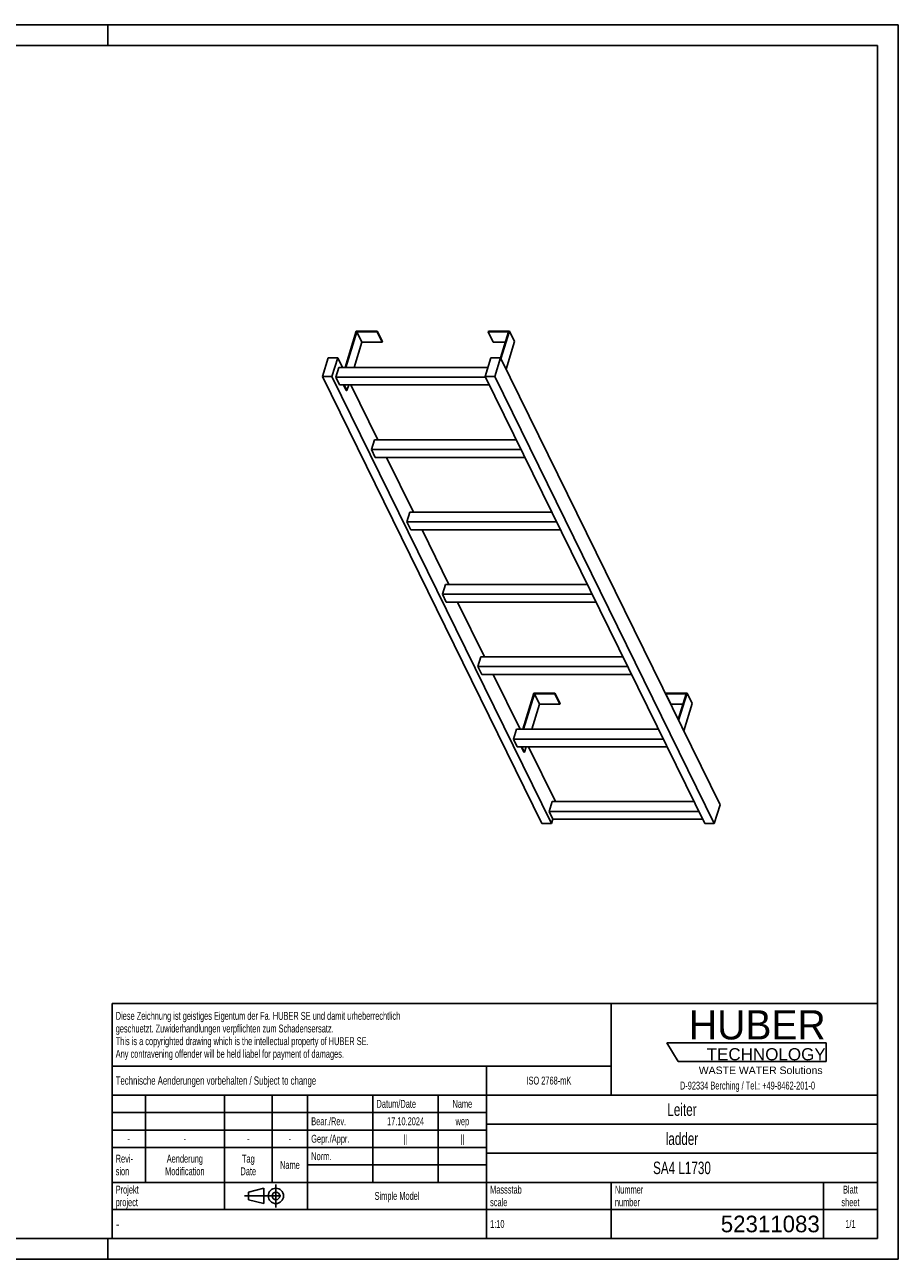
# Model space of a CAD drawing. Header units: millimetres. Extents: x 0 to 4200, y 0 to 2970.
# Tile 2 of 2: x 2100 to 4200, y 0 to 2970. Entities that reach past the tile are written whole.
import ezdxf

# ---------------------------------------------------------------- set-up
doc = ezdxf.new("R2010")
doc.units = ezdxf.units.MM
doc.header["$LTSCALE"] = 231
doc.linetypes.add('CENTER', pattern=[0.6, 0.375, -0.075, 0.075, -0.075])
doc.layers.get('0').update_dxf_attribs({"linetype": 'CONTINUOUS'})
doc.layers.add('HUBER_Logo_BL1', color=7, linetype='CONTINUOUS')
doc.styles.get("Standard").update_dxf_attribs({"font": 'txt', "width": 0.7})
doc.styles.add('TEXTSTYLE_2', font='txt')
doc.styles.add('TEXTSTYLE_3', font='arial.ttf')
doc.styles.add('TEXTSTYLE_4', font='txt', dxfattribs={"width": 0.8})
doc.styles.add('TEXTSTYLE_5', font='txt')

# ---------------------------------------------------------------- blocks, each defined once
blk = doc.blocks.new('HUBER_LOGO_BL1', base_point=(3837.5, 503.7))
at = {"layer": 'HUBER_Logo_BL1', "color": 5, "linetype": 'Continuous'}
for p, q in [((4026.4, 521), (3643.9, 521)), ((3643.9, 521), (3670.9, 476)), ((4026.4, 521), (4026.4, 476)), ((3670.9, 476), (4026.4, 476))]:
    blk.add_line(p, q, dxfattribs=at)
at = {"layer": 'HUBER_Logo_BL1', "color": 2, "linetype": 'Continuous', "attachment_point": 3, "line_spacing_factor": 0.78}
for s, insert, char_height, width, style in [('HUBER\\P\\fArial;\\H29.25;TECHNOLOGY ', (4025.4, 599.1), 70.2, 387.672, 'TEXTSTYLE_2'), ('WASTE WATER Solutions', (4018, 463.6), 18, 297.033, 'TEXTSTYLE_3')]:
    blk.add_mtext(s, dxfattribs=dict(at, insert=insert, char_height=char_height, width=width, style=style))
at = {"layer": 'HUBER_Logo_BL1', "color": 2, "linetype": 'Continuous', "insert": (3837.5, 427.4), "char_height": 19, "width": 810.893, "attachment_point": 2, "line_spacing_factor": 0.96}
blk.add_mtext('D-92334 Berching / Tel.: +49-8462-201-0', dxfattribs=at)
blk = doc.blocks.new('PROJEKTIONSMETHODE_1_BL2', base_point=(2680, 152.5))
at = {"color": 2, "linetype": 'CENTER'}
for p, q in [((2703.8, 180), (2703.8, 125)), ((2628.7, 152.5), (2731.3, 152.5))]:
    blk.add_line(p, q, dxfattribs=at)
at = {"color": 2, "linetype": 'Continuous'}
for p, q in [((2637.8, 161.7), (2674.5, 170.8)), ((2637.8, 143.3), (2637.8, 161.7)), ((2674.5, 134.2), (2674.5, 170.8)), ((2637.8, 143.3), (2674.5, 134.2))]:
    blk.add_line(p, q, dxfattribs=at)
for radius in [18.3, 9.17]:
    blk.add_circle((2703.8, 152.5), radius, dxfattribs=at)
blk = doc.blocks.new('*T11')
at = {"color": 3, "linetype": 'Continuous'}
for p, q in [((0, 0), (1840, 0)), ((0, 0), (0, -565)), ((1200, 0), (1200, -220)), ((1840, 0), (1840, -565)), ((0, -150), (1200, -150)), ((900, -150), (900, -565)), ((0, -220), (1840, -220)), ((80, -220), (80, -430)), ((270, -220), (270, -495)), ((385, -220), (385, -430)), ((470, -220), (470, -495)), ((627, -220), (627, -430)), ((784, -220), (784, -430)), ((0, -262), (900, -262)), ((900, -290), (1840, -290)), ((0, -304), (900, -304)), ((0, -346), (900, -346)), ((900, -360), (1840, -360)), ((470, -388), (900, -388)), ((0, -430), (1840, -430)), ((1200, -430), (1200, -565)), ((1710, -430), (1710, -565)), ((0, -495), (1840, -495)), ((0, -565), (1840, -565))]:
    blk.add_line(p, q, dxfattribs=at)
at = {"color": 2, "linetype": 'Continuous', "line_spacing_factor": 0.96}
for s, insert, char_height, width, attachment_point in [('Diese Zeichnung ist geistiges Eigentum der Fa. HUBER SE und damit urheberrechtlich \\Pgeschuetzt. Zuwiderhandlungen verpflichten zum Schadensersatz.\\PThis is a copyrighted drawing which is the intellectual property of HUBER SE.\\PAny contravening offender will be held liabel for payment of damages.', (8.75, -19.9), 19, 2214.8571, 1), ('Technische Aenderungen vorbehalten / Subject to change', (8.75, -175), 20, 1524.7619, 1), ('ISO 2768-mK', (1050, -175.5), 19, 332.9524, 2), ('Datum/Date', (635.75, -231.5), 19, 292.2381, 1), ('Name', (842, -231.5), 19, 126.6667, 2), ('Leiter', (1370, -240), 30, 240, 2), ('Bear./Rev.', (478.75, -273.5), 19, 272.3333, 1), ('17.10.2024', (705.5, -273.5), 19, 273.2381, 2), ('wep', (842, -273.5), 19, 99.5238, 2), ('-', (40, -315.5), 19, 34.381, 2), ('-', (175, -315.5), 19, 34.381, 2), ('-', (327.5, -315.5), 19, 34.381, 2), ('-', (427.5, -315.5), 19, 34.381, 2), ('Gepr./Appr.', (478.75, -315.5), 19, 299.4762, 1), ('||', (705.5, -315.5), 19, 50.6667, 2), ('||', (842, -315.5), 19, 50.6667, 2), ('ladder', (1370, -310), 30, 251.4286, 2), ('Revi-\\Psion', (8.75, -363.3), 19, 138.4286, 1), ('Aenderung\\PModification', (175, -363.3), 19, 303.0952, 2), ('Tag\\PDate', (327.5, -363.3), 19, 117.619, 2), ('Name', (427.5, -378.5), 19, 126.6667, 2), ('Norm. ', (478.75, -357.5), 19, 175.5238, 1), ('SA4 L1730', (1370, -380), 30, 414.2857, 2), ('Projekt\\Pproject', (8.75, -437.8), 19, 183.6667, 1), ('Massstab\\Pscale', (908.75, -437.8), 19, 224.381, 1), ('Nummer\\Pnumber', (1208.75, -437.8), 19, 186.381, 1), ('Blatt\\Psheet', (1775, -437.8), 19, 137.5238, 2), ('Simple Model', (685, -453), 19, 328.4286, 2), ('1:10', (908.75, -520.5), 19, 94.0952, 1), ('1/1', (1775, -520.5), 19, 79.619, 2)]:
    blk.add_mtext(s, dxfattribs=dict(at, insert=insert, char_height=char_height, width=width, attachment_point=attachment_point))
for s, insert, char_height, width, attachment_point, style in [('-', (8.75, -517.5), 25, 18.3333, 1, 'TEXTSTYLE_4'), ('52311083', (1701.25, -510), 40, 506.6667, 3, 'TEXTSTYLE_5')]:
    blk.add_mtext(s, dxfattribs=dict(at, insert=insert, char_height=char_height, width=width, attachment_point=attachment_point, style=style))

msp = doc.modelspace()

# ---------------------------------------------------------------- linework, layer by layer
at = {"color": 7, "linetype": 'Continuous'}
for p, q in [((0, 2970), (4200, 2970)), ((4200, 0), (4200, 2970)), ((2897.002, 2232.511), (2870.086, 2145.41)), ((2871.928, 2145.41), (2898.36, 2230.944)), ((2947.66, 2232.511), (2897.002, 2232.511)), ((2898.36, 2230.944), (2947.176, 2230.944)), ((2898.36, 2230.944), (2910.561, 2206.08)), ((2947.176, 2230.944), (2947.66, 2232.511)), ((2947.176, 2230.944), (2959.378, 2206.08)), ((2947.66, 2232.511), (2959.862, 2207.647)), ((3214.768, 2232.511), (3214.284, 2230.944)), ((3214.284, 2230.944), (3226.485, 2206.08)), ((3214.284, 2230.944), (3263.1, 2230.944)), ((3265.426, 2232.511), (3214.768, 2232.511)), ((3263.1, 2230.944), (3243.779, 2168.421)), ((3244.912, 2166.129), (3265.426, 2232.511)), ((3265.426, 2232.511), (3277.628, 2207.647)), ((2910.561, 2206.08), (2891.813, 2145.41)), ((2910.561, 2206.08), (2959.378, 2206.08)), ((2959.378, 2206.08), (2959.862, 2207.647)), ((3226.485, 2206.08), (3255.416, 2206.08)), ((3257.114, 2141.264), (3277.628, 2207.647)), ((2829.312, 2168.417), (2815.514, 2123.768)), ((2852.339, 2168.417), (2829.312, 2168.417)), ((2838.541, 2123.768), (2852.339, 2168.417)), ((2863.629, 2145.41), (2852.339, 2168.417)), ((3220.763, 2168.417), (3206.965, 2123.768)), ((3243.789, 2168.417), (3220.763, 2168.417)), ((3229.992, 2123.768), (3243.789, 2168.417)), ((3771.512, 1093.032), (3243.789, 2168.417)), ((2855.171, 2145.41), (2847.91, 2121.91)), ((3213.653, 2145.41), (2855.171, 2145.41)), ((3343.237, 1048.382), (2815.514, 2123.768)), ((2815.514, 2123.768), (2838.541, 2123.768)), ((3366.263, 1048.382), (2838.541, 2123.768)), ((2857.061, 2103.262), (2847.91, 2121.91)), ((3207.877, 2121.91), (2847.91, 2121.91)), ((3734.688, 1048.382), (3206.965, 2123.768)), ((3206.965, 2123.768), (3229.992, 2123.768)), ((3757.714, 1048.382), (3229.992, 2123.768)), ((2857.061, 2103.262), (3217.028, 2103.262)), ((2872.893, 2090.148), (2866.458, 2103.262)), ((2868.3, 2103.262), (2874.736, 2090.148)), ((2872.893, 2090.148), (2874.736, 2090.148)), ((2878.788, 2103.262), (2874.736, 2090.148)), ((2949.041, 1971.359), (2884.312, 2103.262)), ((2940.583, 1971.359), (2933.321, 1947.86)), ((3281.756, 1971.359), (2940.583, 1971.359)), ((2942.472, 1929.211), (2933.321, 1947.86)), ((3293.288, 1947.86), (2933.321, 1947.86)), ((2942.472, 1929.211), (3302.44, 1929.211)), ((3034.452, 1797.309), (2969.724, 1929.211)), ((3025.995, 1797.309), (3018.733, 1773.809)), ((3367.168, 1797.309), (3025.995, 1797.309)), ((3378.7, 1773.809), (3018.733, 1773.809)), ((3027.884, 1755.16), (3018.733, 1773.809)), ((3027.884, 1755.16), (3387.851, 1755.16)), ((3119.864, 1623.258), (3055.136, 1755.16)), ((3111.407, 1623.258), (3104.145, 1599.758)), ((3452.58, 1623.258), (3111.407, 1623.258)), ((3113.296, 1581.11), (3104.145, 1599.758)), ((3464.112, 1599.758), (3104.145, 1599.758)), ((3113.296, 1581.11), (3473.263, 1581.11)), ((3205.276, 1449.207), (3140.547, 1581.11)), ((3196.818, 1449.207), (3189.556, 1425.707)), ((3549.523, 1425.707), (3189.556, 1425.707)), ((3198.708, 1407.059), (3189.556, 1425.707)), ((3537.991, 1449.207), (3196.818, 1449.207)), ((3198.708, 1407.059), (3558.675, 1407.059)), ((3290.687, 1275.156), (3225.959, 1407.059)), ((3324.06, 1362.257), (3297.144, 1275.156)), ((3298.986, 1275.156), (3325.418, 1360.69)), ((3374.719, 1362.257), (3324.06, 1362.257)), ((3337.62, 1335.826), (3325.418, 1360.69)), ((3325.418, 1360.69), (3374.235, 1360.69)), ((3374.235, 1360.69), (3374.719, 1362.257)), ((3386.436, 1335.826), (3374.235, 1360.69)), ((3386.92, 1337.393), (3374.719, 1362.257)), ((3386.92, 1337.393), (3386.436, 1335.826)), ((3641.826, 1362.257), (3641.342, 1360.69)), ((3653.544, 1335.826), (3641.342, 1360.69)), ((3641.342, 1360.69), (3690.158, 1360.69)), ((3692.485, 1362.257), (3641.826, 1362.257)), ((3690.158, 1360.69), (3670.841, 1298.178)), ((3671.971, 1295.875), (3692.485, 1362.257)), ((3704.686, 1337.393), (3684.173, 1271.011)), ((3704.686, 1337.393), (3692.485, 1362.257)), ((3337.62, 1335.826), (3318.872, 1275.156)), ((3386.436, 1335.826), (3337.62, 1335.826)), ((3682.475, 1335.826), (3653.544, 1335.826)), ((3282.23, 1275.156), (3274.968, 1251.656)), ((3634.935, 1251.656), (3274.968, 1251.656)), ((3284.119, 1233.008), (3274.968, 1251.656)), ((3623.403, 1275.156), (3282.23, 1275.156)), ((3284.119, 1233.008), (3644.086, 1233.008)), ((3299.952, 1219.894), (3293.516, 1233.008)), ((3301.794, 1219.894), (3295.359, 1233.008)), ((3301.794, 1219.894), (3299.952, 1219.894)), ((3305.847, 1233.008), (3301.794, 1219.894)), ((3376.099, 1101.105), (3311.371, 1233.008)), ((3367.642, 1101.105), (3360.38, 1077.606)), ((3708.815, 1101.105), (3367.642, 1101.105)), ((3369.531, 1058.957), (3360.38, 1077.606)), ((3720.347, 1077.606), (3360.38, 1077.606)), ((3757.714, 1048.382), (3771.512, 1093.032)), ((3343.237, 1048.382), (3366.263, 1048.382)), ((3366.263, 1048.382), (3369.531, 1058.957)), ((3369.531, 1058.957), (3729.498, 1058.957)), ((3734.688, 1048.382), (3757.714, 1048.382)), ((0, 0), (4200, 0))]:
    msp.add_line(p, q, dxfattribs=at)
at = {"color": 3, "linetype": 'Continuous'}
for p, q in [((4200, 2970), (0, 2970)), ((2300, 2970), (2300, 2920)), ((4200, 2970), (4200, 0)), ((2300, 0), (2300, 50)), ((4200, 0), (0, 0))]:
    msp.add_line(p, q, dxfattribs=at)
at = {"color": 5, "linetype": 'Continuous'}
for p, q in [((4150, 2920), (50, 2920)), ((4150, 50), (4150, 2920)), ((50, 50), (4150, 50))]:
    msp.add_line(p, q, dxfattribs=at)

# ---------------------------------------------------------------- block references
msp.add_blockref('*T11', (2310, 615))
at = {"color": 2, "linetype": 'Continuous'}
msp.add_blockref('PROJEKTIONSMETHODE_1_BL2', (2680, 152.5), dxfattribs=at)
at = {"layer": 'HUBER_Logo_BL1'}
msp.add_blockref('HUBER_LOGO_BL1', (3837.497, 503.742), dxfattribs=at)

doc.saveas('drawing.dxf')
